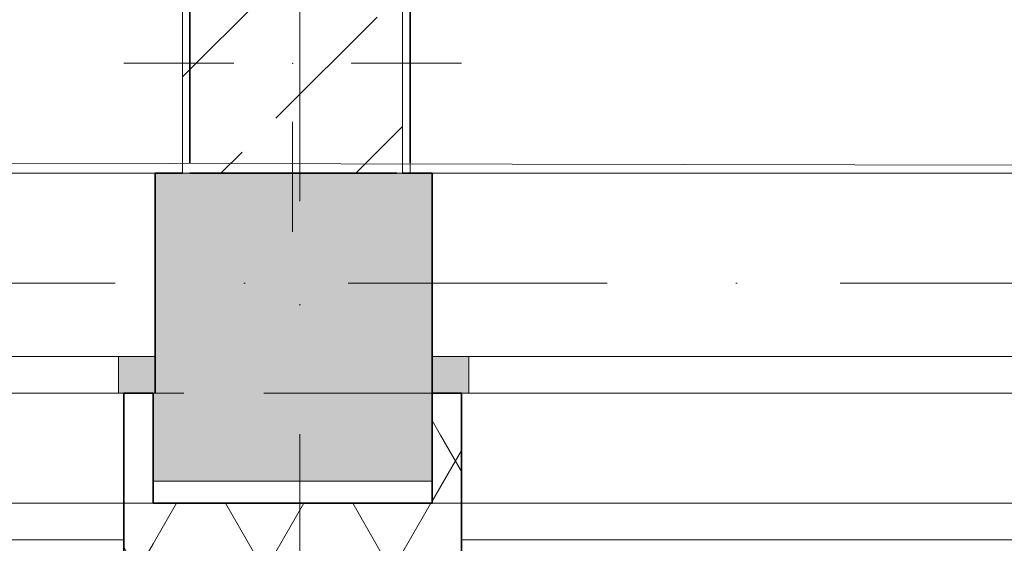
# Model space of a CAD drawing. Header units: millimetres. Extents: x 82175 to 237000, y 24756 to 471700.
# Tile 26 of 256: x 116038 to 117380, y 91874 to 92588. Entities that reach past the tile are written whole.
import ezdxf

# ---------------------------------------------------------------- set-up
doc = ezdxf.new("R2010")
doc.units = ezdxf.units.MM
doc.linetypes.add('Krawędzie ukryte', pattern=[3.912222, 2.822222, -1.09])
doc.linetypes.add('Kropki i Kreski', pattern=[6.702778, 3.527778, -1.763889, 0, -1.411111])
for name, color, linetype in [('- A - ocieplenie', 8, 'Continuous'), ('Konstrukcja - Belki', 8, 'Continuous'), ('Konstrukcja - Siatka mod', 8, 'Continuous'), ('Konstrukcja - Stropy', 8, 'Continuous'), ('Konstrukcja - Słupy', 8, 'Continuous'), ('Konstrukcja - Ściany nośne wew..P', 8, 'Continuous'), ('Konstrukcja - Ściany zewnętrzne', 8, 'Continuous'), ('Okna Archicada', 8, 'Continuous')]:
    doc.layers.add(name, color=color, linetype=linetype)
pattern_1 = [(60, (-135208.59, 381186.62), (-129.90381, 75), []), (120, (-135208.59, 381186.62), (129.90381, 75), [])]

msp = doc.modelspace()

# ---------------------------------------------------------------- hatches: boundary and pattern name
at = {"layer": '- A - ocieplenie', "linetype": 'Continuous', "lineweight": 13}
h = msp.add_hatch(dxfattribs=at)
h.set_pattern_fill('Izolacja_miękka_0006', color=8, style=0, pattern_type=2)
h.set_pattern_definition(pattern_1)
h.paths.add_polyline_path([(116600, 92078.9), (116640, 91878.9), (116640, 92078.9)])
h = msp.add_hatch(dxfattribs=at)
h.set_pattern_fill('Izolacja_miękka_0006', color=8, style=0, pattern_type=2)
h.set_pattern_definition(pattern_1)
h.paths.add_polyline_path([(116600, 91928.9), (116630, 91928.9), (116600, 92078.9)])
h = msp.add_hatch(dxfattribs=at)
h.set_pattern_fill('Izolacja_miękka_0006', color=8, style=0, pattern_type=2)
h.set_pattern_definition(pattern_1)
h.paths.add_polyline_path([(116180, 91878.9), (116180, 91728.9), (116220, 91928.9), (116190, 91928.9)])
h = msp.add_hatch(dxfattribs=at)
h.set_pattern_fill('Izolacja_miękka_0006', color=8, style=0, pattern_type=2)
h.set_pattern_definition(pattern_1)
h.paths.add_polyline_path([(116220, 91928.9), (116180, 91728.9), (116220, 91728.9)])
h = msp.add_hatch(dxfattribs=at)
h.set_pattern_fill('Izolacja_miękka_0006', color=8, style=0, pattern_type=2)
h.set_pattern_definition(pattern_1)
h.paths.add_polyline_path([(116220, 91728.9), (116640, 91728.9), (116640, 91928.9), (116220, 91928.9)])
at = {"layer": 'Konstrukcja - Słupy', "linetype": 'Continuous', "lineweight": 25}
h = msp.add_hatch(dxfattribs=at)
h.set_pattern_fill('Beton_zbrojony_0006', color=8, style=0, pattern_type=2)
h.set_pattern_definition([(45, (-135208.59, 381186.62), (-183.84776, 183.84776), []), (45, (-135300.5, 381278.54), (-183.84776, 183.84776), [195, -65])])
h.paths.add_polyline_path([(116260, 92378.9), (116560, 92378.9), (116560, 92678.9), (116260, 92678.9)])
at = {"layer": 'Konstrukcja - Ściany zewnętrzne', "linetype": 'Continuous', "lineweight": 13}
for points in [[(116222.5, 92078.9), (116600, 92078.9), (116600, 92378.9), (116222.5, 92378.9)], [(116220, 91958.9), (116600, 91958.9), (116600, 92078.9), (116220, 92078.9)]]:
    msp.add_hatch(color=8, dxfattribs=at).paths.add_polyline_path(points)
at = {"layer": 'Okna Archicada', "linetype": 'Continuous', "lineweight": 13}
for points in [[(116222.5, 92128.9), (116172.5, 92128.9), (116172.5, 92078.9), (116222.5, 92078.9)], [(116600, 92078.9), (116650, 92078.9), (116650, 92128.9), (116600, 92128.9)]]:
    msp.add_hatch(color=8, dxfattribs=at).paths.add_polyline_path(points)

# ---------------------------------------------------------------- linework, layer by layer
at = {"layer": '- A - ocieplenie', "color": 8, "linetype": 'Continuous', "lineweight": 35, "ltscale": 100}
for p, q in [((116180, 92078.9), (116180, 92028.9)), ((116640, 92078.9), (116640, 92028.9)), ((116180, 92028.9), (116180, 91878.9)), ((116640, 92028.9), (116640, 91878.9))]:
    msp.add_line(p, q, dxfattribs=at)
at = {"layer": '- A - ocieplenie', "color": 8, "linetype": 'Krawędzie ukryte', "lineweight": 20, "ltscale": 100, "flags": 128}
for points in [[(122130, 92078.9), (110530, 92078.9)], [(122330, 91928.9), (110530, 91928.9)], [(110530, 91928.9), (122130, 91928.9)]]:
    msp.add_lwpolyline(points, dxfattribs=at)
at = {"layer": '- A - ocieplenie', "color": 8, "linetype": 'Continuous', "lineweight": 35, "ltscale": 100, "flags": 128}
for points in [[(116220, 92078.9), (116180, 92078.9)], [(116220, 91928.9), (116220, 92078.9)], [(116640, 92078.9), (116600, 92078.9)], [(116600, 92078.9), (116600, 91928.9)], [(116600, 91928.9), (116220, 91928.9)], [(116640, 91928.9), (116640, 91878.9)], [(116640, 91928.9), (116640, 91728.9)], [(116180, 91878.9), (116180, 91728.9)]]:
    msp.add_lwpolyline(points, dxfattribs=at)
at = {"layer": 'Konstrukcja - Belki', "color": 8, "linetype": 'Krawędzie ukryte', "lineweight": 35, "ltscale": 100}
for p, q in [((116270, 96978.9), (116270, 92378.9)), ((116570, 96978.9), (116570, 92378.9)), ((116270, 92378.9), (116570, 92378.9))]:
    msp.add_line(p, q, dxfattribs=at)
at = {"layer": 'Konstrukcja - Belki', "color": 8, "linetype": 'Kropki i Kreski', "lineweight": 13, "ltscale": 100}
msp.add_line((116420, 96978.9), (116420, 92378.9), dxfattribs=at)
at = {"layer": 'Konstrukcja - Siatka mod', "color": 8, "linetype": 'Kropki i Kreski', "lineweight": 13, "ltscale": 100}
for p, q in [((116420, 91000), (116420, 107964.8)), ((93022.5, 92228.9), (122467, 92228.9))]:
    msp.add_line(p, q, dxfattribs=at)
at = {"layer": 'Konstrukcja - Stropy', "color": 8, "linetype": 'Continuous', "lineweight": 13, "ltscale": 100, "flags": 128}
msp.add_lwpolyline([(107140, 97428.9), (110440, 97428.9), (110440, 92404.9), (122460, 92378.9), (122510, 104858.9), (95470, 104858.9), (95470, 92228.9), (107140, 92228.9)], close=True, dxfattribs=at)
at = {"layer": 'Konstrukcja - Słupy', "color": 8, "linetype": 'Continuous', "lineweight": 13, "ltscale": 100}
for p, q in [((116330, 92528.9), (116180, 92528.9)), ((116490, 92528.9), (116640, 92528.9)), ((116410, 92448.9), (116410, 92298.9))]:
    msp.add_line(p, q, dxfattribs=at)
at = {"layer": 'Konstrukcja - Słupy', "color": 8, "linetype": 'Continuous', "lineweight": 13, "ltscale": 100, "flags": 128}
msp.add_lwpolyline([(116260, 92378.9), (116560, 92378.9), (116560, 92678.9), (116260, 92678.9)], close=True, dxfattribs=at)
at = {"layer": 'Konstrukcja - Słupy', "color": 8, "linetype": 'Continuous', "lineweight": 13, "ltscale": 100}
msp.add_point((116410, 92528.9), dxfattribs=at)
at = {"layer": 'Konstrukcja - Ściany nośne wew..P', "color": 8, "linetype": 'Krawędzie ukryte', "lineweight": 20, "ltscale": 100, "flags": 128}
msp.add_lwpolyline([(116570, 92378.9), (116570, 96838.9)], dxfattribs=at)
at = {"layer": 'Konstrukcja - Ściany zewnętrzne', "color": 8, "linetype": 'Continuous', "lineweight": 35, "ltscale": 100}
for p, q in [((116222.5, 92128.9), (116222.5, 92378.9)), ((116600, 92128.9), (116600, 92378.9)), ((116222.5, 92078.9), (116222.5, 92128.9)), ((116600, 92078.9), (116600, 92128.9))]:
    msp.add_line(p, q, dxfattribs=at)
at = {"layer": 'Konstrukcja - Ściany zewnętrzne', "color": 8, "linetype": 'Continuous', "lineweight": 35, "ltscale": 100, "flags": 128}
for points in [[(116260, 92378.9), (116222.5, 92378.9)], [(116600, 92378.9), (116560, 92378.9)]]:
    msp.add_lwpolyline(points, dxfattribs=at)
at = {"layer": 'Konstrukcja - Ściany zewnętrzne', "color": 8, "linetype": 'Continuous', "lineweight": 13, "ltscale": 100, "flags": 128}
msp.add_lwpolyline([(116220, 92078.9), (116220, 91958.9), (116600, 91958.9), (116600, 92078.9)], dxfattribs=at)
at = {"layer": 'Okna Archicada', "color": 8, "linetype": 'Continuous', "lineweight": 13, "ltscale": 100}
for p, q in [((116222.5, 92378.9), (113442.5, 92378.9)), ((119100, 92378.9), (116600, 92378.9)), ((116172.5, 92128.9), (115357.5, 92128.9)), ((116222.5, 92128.9), (116172.5, 92128.9)), ((116172.5, 92128.9), (116172.5, 92078.9)), ((116650, 92128.9), (116600, 92128.9)), ((116650, 92078.9), (116650, 92128.9)), ((117415, 92128.9), (116650, 92128.9)), ((116222.5, 92078.9), (113442.5, 92078.9)), ((116180, 92078.9), (113485, 92078.9)), ((115357.5, 92078.9), (116172.5, 92078.9)), ((116172.5, 92078.9), (116222.5, 92078.9)), ((119100, 92078.9), (116600, 92078.9)), ((116600, 92078.9), (116650, 92078.9)), ((119060, 92078.9), (116640, 92078.9)), ((116650, 92078.9), (117415, 92078.9)), ((116180, 91878.9), (113485, 91878.9)), ((119060, 91878.9), (116640, 91878.9))]:
    msp.add_line(p, q, dxfattribs=at)
at = {"layer": 'Okna Archicada', "color": 8, "linetype": 'Continuous', "lineweight": 35, "ltscale": 100}
for p, q in [((116222.5, 92128.9), (116222.5, 92378.9)), ((116600, 92128.9), (116600, 92378.9)), ((116222.5, 92078.9), (116222.5, 92128.9)), ((116222.5, 92078.9), (116222.5, 92128.9)), ((116600, 92078.9), (116600, 92128.9)), ((116600, 92078.9), (116600, 92128.9)), ((116180, 92078.9), (116180, 92028.9)), ((116640, 92078.9), (116640, 92028.9)), ((116180, 92028.9), (116180, 91878.9)), ((116640, 92028.9), (116640, 91878.9))]:
    msp.add_line(p, q, dxfattribs=at)

doc.saveas('drawing.dxf')
